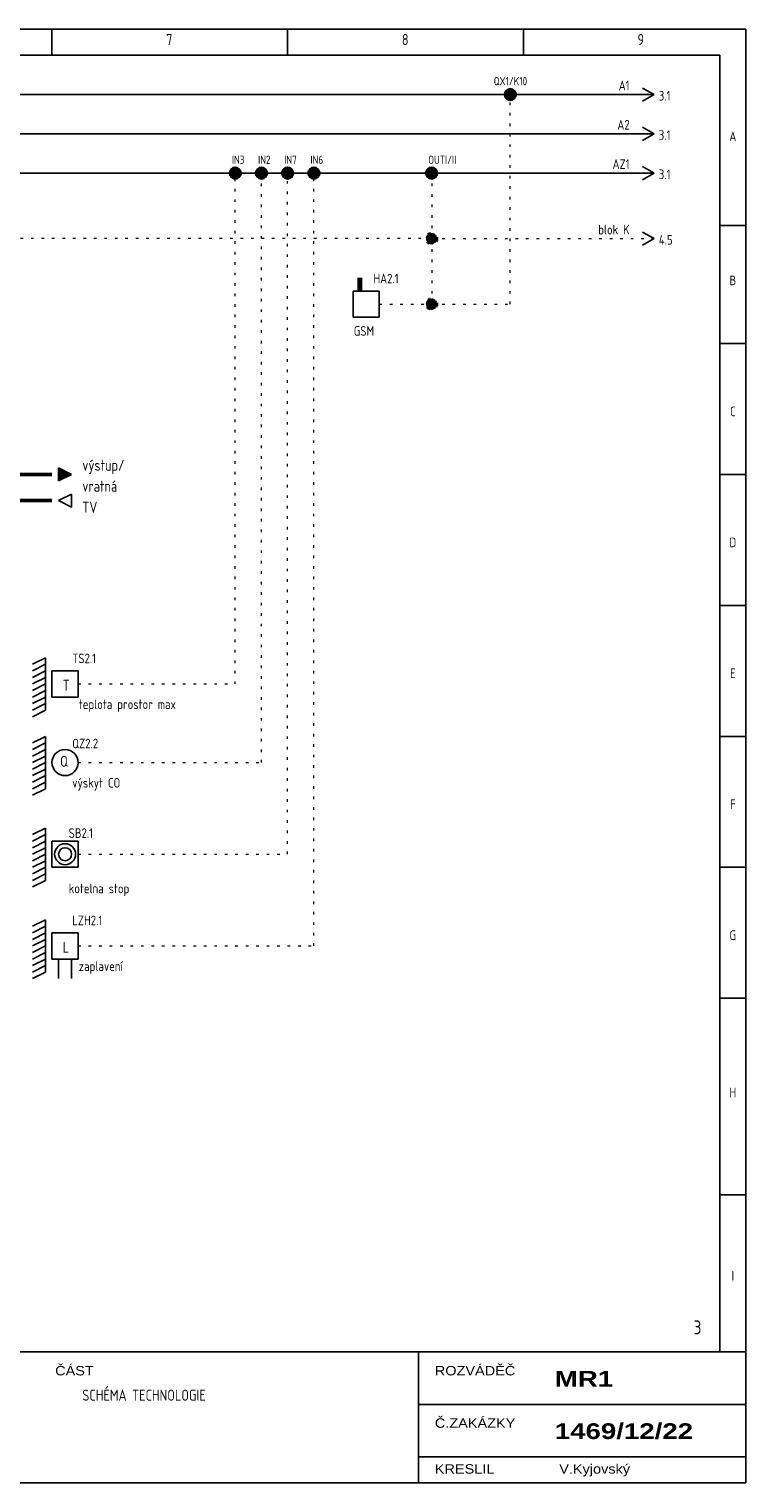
# Model space of a CAD drawing. Header units: millimetres. Extents: x 8 to 412, y 5 to 282.
# Tile 2 of 2: x 276 to 412, y 5 to 282. Entities that reach past the tile are written whole.
import ezdxf
from ezdxf.enums import TextEntityAlignment as Align

# ---------------------------------------------------------------- set-up
doc = ezdxf.new("R2010")
doc.units = ezdxf.units.MM
doc.linetypes.add('Caddy_Dot', pattern=[2, 0.5, -1.5])
doc.linetypes.add('Caddy_Solid', pattern=[0])
for name, color, linetype, lineweight in [('Caddy_1', 7, 'Caddy_Solid', 25), ('Caddy_2', 7, 'Caddy_Solid', 50), ('Caddy_4', 7, 'Caddy_Dot', 18), ('Caddy_436', 7, 'Caddy_Solid', 25)]:
    doc.layers.add(name, color=color, linetype=linetype, lineweight=lineweight)
doc.styles.add('Caddy_Arial', font='arial.ttf', dxfattribs={"width": 1.1})
doc.styles.add('Caddy_Arial Black', font='ariblk.ttf', dxfattribs={"width": 1.1})
doc.styles.add('Caddy_Vectorfont1p', font='isocp___.ttf', dxfattribs={"width": 0.9})
pattern_1 = [(28.64789, (0, 0), (-0.047942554, 0.087758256), []), (118.64789, (0, 0), (-0.087758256, -0.047942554), [])]

# ---------------------------------------------------------------- blocks, each defined once
blk = doc.blocks.new('D94AD022E86A')
at = {"layer": 'Caddy_1', "color": 7, "linetype": 'Caddy_Solid', "lineweight": 25}
for p, q in [((7.5, 282.5), (412.5, 282.5)), ((280, 282.5), (280, 277.5)), ((325, 282.5), (325, 277.5)), ((370, 282.5), (370, 277.5)), ((412.5, 5), (412.5, 282.5)), ((12.5, 277.5), (407.5, 277.5)), ((407.5, 277.5), (407.5, 30)), ((407.5, 245), (412.5, 245)), ((407.5, 222.5), (412.5, 222.5)), ((412.5, 222.5), (407.5, 222.5)), ((411.5, 222.5), (410.5, 222.5)), ((412.5, 197.5), (407.5, 197.5)), ((407.5, 197.5), (412.5, 197.5)), ((412.5, 172.5), (407.5, 172.5)), ((407.5, 172.5), (412.5, 172.5)), ((412.5, 147.5), (407.5, 147.5)), ((407.5, 147.5), (412.5, 147.5)), ((412.5, 122.5), (407.5, 122.5)), ((407.5, 122.5), (412.5, 122.5)), ((407.5, 97.5), (412.5, 97.5)), ((412.5, 60), (407.5, 60)), ((7.5, 30), (412.5, 30)), ((350, 30), (350, 5)), ((350, 20), (412.5, 20)), ((350, 10), (412.5, 10)), ((7.5, 5), (412.5, 5))]:
    blk.add_line(p, q, dxfattribs=at)
at = {"layer": 'Caddy_1', "color": 7, "lineweight": 25}
for s, height, style, width, p in [('7', 2.1, 'Caddy_Vectorfont1p', 0.9, (301.8, 279.45)), ('8', 2.1, 'Caddy_Vectorfont1p', 0.9, (346.8, 279.45)), ('9', 2.1, 'Caddy_Vectorfont1p', 0.9, (391.8, 279.45)), ('ČÁST', 1.8, 'Caddy_Arial', 1.1, (280.6, 25.52)), ('ROZVÁDĚČ', 1.8, 'Caddy_Arial', 1.1, (353.1, 25.52)), ('MR1', 3, 'Caddy_Arial Black', 1.1, (376, 23.38)), ('SCHÉMA TECHNOLOGIE', 2.1, 'Caddy_Vectorfont1p', 0.9, (285.8, 20.7)), ('Č.ZAKÁZKY', 1.8, 'Caddy_Arial', 1.1, (353.1, 15.52)), ('1469/12/22', 3, 'Caddy_Arial Black', 1.1, (376, 13.38)), ('KRESLIL', 1.8, 'Caddy_Arial', 1.1, (353.1, 6.77)), ('V.Kyjovský', 1.8, 'Caddy_Arial', 1.1, (376.85, 6.77))]:
    blk.add_text(s, height=height, dxfattribs=dict(at, style=style, width=width)).set_placement(p)
at = {"layer": 'Caddy_1', "color": 7, "lineweight": 25, "style": 'Caddy_Vectorfont1p', "width": 0.9}
for s, p in [('A', (410, 261.11)), ('B', (410, 233.61)), ('C', (410, 208.61)), ('D', (410, 183.61)), ('E', (410, 158.61)), ('F', (410, 133.61)), ('G', (410, 108.61)), ('H', (410, 78.61)), ('I', (410, 43.61))]:
    blk.add_text(s, height=1.84, dxfattribs=at).set_placement(p, align=Align.CENTER)
at = {"layer": 'Caddy_1', "color": 1, "lineweight": 25, "true_color": 0xff0000, "style": 'Caddy_Vectorfont1p', "width": 0.9}
blk.add_text('3', height=2.63, dxfattribs=at).set_placement((404, 33.38), align=Align.RIGHT)
blk = doc.blocks.new('381B9E165252')
at = {"layer": 'Caddy_1', "color": 7, "linetype": 'Caddy_Solid', "lineweight": 25}
for q in [(392.75, 271.25), (392.75, 268.75)]:
    blk.add_line((395, 270), q, dxfattribs=at)
at = {"layer": 'Caddy_1', "color": 7, "lineweight": 25, "style": 'Caddy_Vectorfont1p', "width": 0.9}
blk.add_text('3.1', height=1.838, dxfattribs=at).set_placement((395.87, 268.86))
blk.add_attdef('$TAG160010', text='', height=1.84, dxfattribs=at).set_placement((390.29, 270.81), align=Align.RIGHT)
blk = doc.blocks.new('E763C18DD5A3')
at = {"layer": 'Caddy_1', "color": 7, "linetype": 'Caddy_Solid', "lineweight": 25}
for q in [(392.75, 263.75), (392.75, 261.25)]:
    blk.add_line((395, 262.5), q, dxfattribs=at)
at = {"layer": 'Caddy_1', "color": 7, "lineweight": 25, "style": 'Caddy_Vectorfont1p', "width": 0.9}
blk.add_text('3.1', height=1.838, dxfattribs=at).set_placement((395.87, 261.36))
blk.add_attdef('$TAG160010', text='', height=1.84, dxfattribs=at).set_placement((390.29, 263.31), align=Align.RIGHT)
blk = doc.blocks.new('F45047C9F28D')
at = {"layer": 'Caddy_1'}
blk.add_hatch(color=7, dxfattribs=at).paths.add_polyline_path([(283.75, 197.5), (281.25, 196.25), (281.25, 198.75)])
at = {"layer": 'Caddy_1', "color": 7, "linetype": 'Caddy_Solid', "lineweight": 25}
for p, q in [((281.25, 196.25), (281.25, 198.75)), ((281.25, 198.75), (283.75, 197.5)), ((283.75, 197.5), (281.25, 196.25))]:
    blk.add_line(p, q, dxfattribs=at)
blk = doc.blocks.new('6EC952925A51')
at = {"layer": 'Caddy_1', "color": 7, "linetype": 'Caddy_Solid', "lineweight": 25}
for p, q in [((283.75, 193.75), (281.25, 192.5)), ((281.25, 192.5), (283.75, 191.25)), ((283.75, 191.25), (283.75, 193.75))]:
    blk.add_line(p, q, dxfattribs=at)
blk = doc.blocks.new('2275813590C5')
at = {"layer": 'Caddy_1', "color": 7, "linetype": 'Caddy_Solid', "lineweight": 25}
for p, q in [((280, 160), (285, 160)), ((280, 155), (280, 160)), ((285, 160), (285, 155)), ((285, 155), (280, 155))]:
    blk.add_line(p, q, dxfattribs=at)
blk = doc.blocks.new('F8929039C6B7')
at = {"layer": 'Caddy_1', "color": 7, "linetype": 'Caddy_Solid', "lineweight": 25}
for p, q in [((278.75, 162.5), (276.25, 161.25)), ((278.75, 161.25), (276.25, 160)), ((278.75, 162.5), (278.75, 152.5)), ((278.75, 160), (276.25, 158.75)), ((278.75, 158.75), (276.25, 157.5)), ((278.75, 157.5), (276.25, 156.25)), ((278.75, 156.25), (276.25, 155)), ((278.75, 155), (276.25, 153.75)), ((278.75, 153.75), (276.25, 152.5)), ((278.75, 152.5), (276.25, 151.25))]:
    blk.add_line(p, q, dxfattribs=at)
at = {"layer": 'Caddy_1'}
blk.add_blockref('2275813590C5', (0, 0, 1), dxfattribs=at)
at = {"layer": 'Caddy_1', "color": 7, "lineweight": 25, "style": 'Caddy_Vectorfont1p', "width": 0.9}
blk.add_text('T', height=2.1, dxfattribs=at).set_placement((282.05, 156.2))
for tag, p in [('$TAG160010', (283.87, 161.46)), ('$TAG160030', (285.12, 152.71))]:
    blk.add_attdef(tag, p, '', height=1.84, dxfattribs=at)
blk = doc.blocks.new('8FF4346F8E00')
at = {"layer": 'Caddy_1', "color": 7, "linetype": 'Caddy_Solid', "lineweight": 25}
for p, q in [((278.75, 147.5), (276.25, 146.25)), ((278.75, 147.5), (278.75, 137.5)), ((278.75, 146.25), (276.25, 145)), ((278.75, 145), (276.25, 143.75)), ((278.75, 143.75), (276.25, 142.5)), ((278.75, 142.5), (276.25, 141.25)), ((278.75, 141.25), (276.25, 140)), ((278.75, 140), (276.25, 138.75)), ((278.75, 138.75), (276.25, 137.5)), ((278.75, 137.5), (276.25, 136.25))]:
    blk.add_line(p, q, dxfattribs=at)
blk.add_circle((282.5, 142.5), 2.5, dxfattribs=at)
at = {"layer": 'Caddy_1', "color": 7, "lineweight": 25, "style": 'Caddy_Vectorfont1p', "width": 0.9}
blk.add_text('Q', height=2.1, dxfattribs=at).set_placement((281.55, 141.7))
for tag, p in [('$TAG160010', (283.87, 145.21)), ('$TAG160030', (283.87, 137.71))]:
    blk.add_attdef(tag, p, '', height=1.84, dxfattribs=at)
blk = doc.blocks.new('D9C6C7FBA69D')
at = {"layer": 'Caddy_1', "color": 7, "linetype": 'Caddy_Solid', "lineweight": 25}
for p, q in [((280, 127.5), (285, 127.5)), ((280, 122.5), (280, 127.5)), ((285, 127.5), (285, 122.5)), ((285, 122.5), (280, 122.5))]:
    blk.add_line(p, q, dxfattribs=at)
blk = doc.blocks.new('4F2E11906CCE')
at = {"layer": 'Caddy_1', "color": 7, "linetype": 'Caddy_Solid', "lineweight": 25}
for p, q in [((278.75, 130), (276.25, 128.75)), ((278.75, 128.75), (276.25, 127.5)), ((278.75, 130), (278.75, 120)), ((278.75, 127.5), (276.25, 126.25)), ((278.75, 126.25), (276.25, 125)), ((278.75, 125), (276.25, 123.75)), ((278.75, 123.75), (276.25, 122.5)), ((278.75, 122.5), (276.25, 121.25)), ((278.75, 121.25), (276.25, 120)), ((278.75, 120), (276.25, 118.75))]:
    blk.add_line(p, q, dxfattribs=at)
for radius in [2, 1.25]:
    blk.add_circle((282.5, 125), radius, dxfattribs=at)
at = {"layer": 'Caddy_1'}
blk.add_blockref('D9C6C7FBA69D', (0, 0, 1), dxfattribs=at)
at = {"layer": 'Caddy_1', "color": 7, "lineweight": 25, "style": 'Caddy_Vectorfont1p', "width": 0.9}
for tag, p in [('$TAG160010', (283.2, 128.11)), ('$TAG160030', (283.2, 117.55))]:
    blk.add_attdef(tag, p, '', height=1.84, dxfattribs=at)
blk = doc.blocks.new('AF36C2132B39')
at = {"layer": 'Caddy_1', "color": 7, "linetype": 'Caddy_Solid', "lineweight": 25}
for p, q in [((280, 110), (285, 110)), ((280, 105), (280, 110)), ((285, 110), (285, 105)), ((285, 105), (280, 105))]:
    blk.add_line(p, q, dxfattribs=at)
blk = doc.blocks.new('4BFE7181A1F7')
at = {"layer": 'Caddy_1', "color": 7, "linetype": 'Caddy_Solid', "lineweight": 25}
for p, q in [((278.75, 112.5), (276.25, 111.25)), ((278.75, 111.25), (276.25, 110)), ((278.75, 112.5), (278.75, 102.5)), ((278.75, 110), (276.25, 108.75)), ((278.75, 108.75), (276.25, 107.5)), ((278.75, 107.5), (276.25, 106.25)), ((278.75, 106.25), (276.25, 105)), ((278.75, 105), (276.25, 103.75)), ((278.75, 103.75), (276.25, 102.5)), ((281.25, 105), (281.25, 101.25)), ((283.75, 101.25), (283.75, 105)), ((278.75, 102.5), (276.25, 101.25))]:
    blk.add_line(p, q, dxfattribs=at)
at = {"layer": 'Caddy_1'}
blk.add_blockref('AF36C2132B39', (0, 0, 1), dxfattribs=at)
at = {"layer": 'Caddy_1', "color": 7, "lineweight": 25, "style": 'Caddy_Vectorfont1p', "width": 0.9}
blk.add_text('L', height=2.1, dxfattribs=at).set_placement((282.05, 106.2))
for tag, p in [('$TAG160010', (283.87, 111.46)), ('$TAG160030', (285.12, 102.71))]:
    blk.add_attdef(tag, p, '', height=1.84, dxfattribs=at)
blk = doc.blocks.new('77183AFD0707')
at = {"layer": 'Caddy_1', "color": 7, "linetype": 'Caddy_Solid', "lineweight": 25}
for q in [(392.75, 256.25), (392.75, 253.75)]:
    blk.add_line((395, 255), q, dxfattribs=at)
at = {"layer": 'Caddy_1', "color": 7, "lineweight": 25, "style": 'Caddy_Vectorfont1p', "width": 0.9}
blk.add_text('3.1', height=1.838, dxfattribs=at).set_placement((395.87, 253.86))
blk.add_attdef('$TAG160010', text='', height=1.84, dxfattribs=at).set_placement((390.29, 255.81), align=Align.RIGHT)
blk = doc.blocks.new('54987D730805')
at = {"layer": 'Caddy_1', "color": 7, "linetype": 'Caddy_Solid', "lineweight": 25}
for p, q in [((337.5, 232.5), (342.5, 232.5)), ((337.5, 227.5), (337.5, 232.5)), ((342.5, 232.5), (342.5, 227.5)), ((342.5, 227.5), (337.5, 227.5))]:
    blk.add_line(p, q, dxfattribs=at)
blk = doc.blocks.new('1E3D29CCB048')
at = {"layer": 'Caddy_1', "color": 7, "linetype": 'Caddy_Solid', "lineweight": 70}
blk.add_line((338.75, 232.5), (338.75, 235), dxfattribs=at)
at = {"layer": 'Caddy_1'}
blk.add_blockref('54987D730805', (0, 0, 1), dxfattribs=at)
at = {"layer": 'Caddy_1', "color": 7, "lineweight": 25, "style": 'Caddy_Vectorfont1p', "width": 0.9}
for tag, p in [('$TAG160010', (341.37, 233.96)), ('$TAG160030', (337.62, 223.96))]:
    blk.add_attdef(tag, p, '', height=1.84, dxfattribs=at)
blk = doc.blocks.new('794927F9C10E')
at = {"layer": 'Caddy_436', "color": 7, "linetype": 'Caddy_Solid', "lineweight": 25}
for q in [(392.75, 243.75), (392.75, 241.25)]:
    blk.add_line((395, 242.5), q, dxfattribs=at)
at = {"layer": 'Caddy_436', "color": 7, "lineweight": 25, "style": 'Caddy_Vectorfont1p', "width": 0.9}
blk.add_text('4.5', height=1.838, dxfattribs=at).set_placement((395.87, 241.36))
blk.add_attdef('$TAG160010', text='', height=1.84, dxfattribs=at).set_placement((390.29, 243.31), align=Align.RIGHT)

msp = doc.modelspace()

# ---------------------------------------------------------------- hatches: boundary and pattern name
at = {"layer": 'Caddy_1'}
h = msp.add_hatch(dxfattribs=at)
h.set_pattern_fill('_USER', scale=0.1, angle=28.6479, style=0, double=1, pattern_type=0)
h.set_pattern_definition(pattern_1)
edge = h.paths.add_edge_path(flags=0)
edge.add_arc((367.5, 270), 1, 0, 360)
h = msp.add_hatch(dxfattribs=at)
h.set_pattern_fill('_USER', scale=0.1, angle=28.6479, style=0, double=1, pattern_type=0)
h.set_pattern_definition(pattern_1)
edge = h.paths.add_edge_path(flags=0)
edge.add_arc((315, 255), 1, 0, 360)
h = msp.add_hatch(dxfattribs=at)
h.set_pattern_fill('_USER', scale=0.1, angle=28.6479, style=0, double=1, pattern_type=0)
h.set_pattern_definition(pattern_1)
edge = h.paths.add_edge_path(flags=0)
edge.add_arc((320, 255), 1, 0, 360)
h = msp.add_hatch(dxfattribs=at)
h.set_pattern_fill('_USER', scale=0.1, angle=28.6479, style=0, double=1, pattern_type=0)
h.set_pattern_definition(pattern_1)
edge = h.paths.add_edge_path(flags=0)
edge.add_arc((325, 255), 1, 0, 360)
h = msp.add_hatch(dxfattribs=at)
h.set_pattern_fill('_USER', scale=0.1, angle=28.6479, style=0, double=1, pattern_type=0)
h.set_pattern_definition(pattern_1)
edge = h.paths.add_edge_path(flags=0)
edge.add_arc((330, 255), 1, 0, 360)
h = msp.add_hatch(dxfattribs=at)
h.set_pattern_fill('_USER', scale=0.1, angle=28.6479, style=0, double=1, pattern_type=0)
h.set_pattern_definition(pattern_1)
edge = h.paths.add_edge_path(flags=0)
edge.add_arc((352.5, 255), 1, 0, 360)
at = {"layer": 'Caddy_4'}
h = msp.add_hatch(dxfattribs=at)
h.set_pattern_fill('_USER', scale=0.1, angle=28.6479, style=0, double=1, pattern_type=0)
h.set_pattern_definition(pattern_1)
edge = h.paths.add_edge_path(flags=0)
edge.add_arc((352.5, 242.5), 1, 0, 360)
h = msp.add_hatch(dxfattribs=at)
h.set_pattern_fill('_USER', scale=0.1, angle=28.6479, style=0, double=1, pattern_type=0)
h.set_pattern_definition(pattern_1)
edge = h.paths.add_edge_path(flags=0)
edge.add_arc((352.5, 230), 1, 0, 360)

# ---------------------------------------------------------------- linework, layer by layer
at = {"layer": 'Caddy_1', "color": 7, "linetype": 'Caddy_Solid', "lineweight": 25}
for p, q in [((220, 270), (367.5, 270)), ((367.5, 270), (395, 270)), ((90, 262.5), (395, 262.5)), ((145, 255), (315, 255)), ((315, 255), (320, 255)), ((320, 255), (325, 255)), ((325, 255), (330, 255)), ((330, 255), (352.5, 255)), ((352.5, 255), (395, 255))]:
    msp.add_line(p, q, dxfattribs=at)
at = {"layer": 'Caddy_1', "color": 7, "lineweight": 40}
for centre in [(367.5, 270), (315, 255), (320, 255), (325, 255), (330, 255), (352.5, 255)]:
    msp.add_circle(centre, 1, dxfattribs=at)
at = {"layer": 'Caddy_2', "color": 7, "linetype": 'Caddy_Solid', "lineweight": 50}
for p, q in [((40, 197.5), (280, 197.5)), ((280, 192.5), (195, 192.5))]:
    msp.add_line(p, q, dxfattribs=at)
at = {"layer": 'Caddy_4', "color": 7, "linetype": 'Caddy_Dot', "lineweight": 18}
for p, q in [((367.5, 230), (367.5, 270)), ((315, 157.5), (315, 255)), ((320, 142.5), (320, 255)), ((325, 125), (325, 255)), ((330, 107.5), (330, 255)), ((352.5, 255), (352.5, 242.5)), ((352.5, 242.5), (85, 242.5)), ((352.5, 242.5), (352.5, 230)), ((352.5, 242.5), (395, 242.5)), ((342.5, 230), (352.5, 230)), ((352.5, 230), (367.5, 230)), ((285, 157.5), (315, 157.5)), ((285, 142.5), (320, 142.5)), ((285, 125), (325, 125)), ((285, 107.5), (330, 107.5))]:
    msp.add_line(p, q, dxfattribs=at)
at = {"layer": 'Caddy_4', "color": 7, "lineweight": 40}
for centre in [(352.5, 242.5), (352.5, 230)]:
    msp.add_circle(centre, 1, dxfattribs=at)

# ---------------------------------------------------------------- block references
at = {"layer": 'Caddy_1'}
for name in ['D94AD022E86A', 'F45047C9F28D', '6EC952925A51']:
    msp.add_blockref(name, (0, 0, 1), dxfattribs=at)
ref = msp.add_blockref('381B9E165252', (0, 0, 1), dxfattribs=at)
ref.add_attrib('$TAG160010', 'A1', dxfattribs={"color": 7, "lineweight": 25, "height": 1.838, "style": 'Caddy_Vectorfont1p', "width": 0.9}).set_placement((390.29, 270.81), align=Align.RIGHT)
ref = msp.add_blockref('E763C18DD5A3', (0, 0, 1), dxfattribs=at)
ref.add_attrib('$TAG160010', 'A2', dxfattribs={"color": 7, "lineweight": 25, "height": 1.838, "style": 'Caddy_Vectorfont1p', "width": 0.9}).set_placement((390.29, 263.31), align=Align.RIGHT)
ref = msp.add_blockref('77183AFD0707', (0, 0, 1), dxfattribs=at)
ref.add_attrib('$TAG160010', 'AZ1', dxfattribs={"color": 7, "lineweight": 25, "height": 1.838, "style": 'Caddy_Vectorfont1p', "width": 0.9}).set_placement((390.29, 255.81), align=Align.RIGHT)
ref = msp.add_blockref('794927F9C10E', (0, 0, 1), dxfattribs=at)
ref.add_attrib('$TAG160010', 'blok K', dxfattribs={"layer": 'Caddy_436', "color": 7, "lineweight": 25, "height": 1.838, "style": 'Caddy_Vectorfont1p', "width": 0.9}).set_placement((390.29, 243.31), align=Align.RIGHT)
ref = msp.add_blockref('1E3D29CCB048', (0, 0, 1), dxfattribs=at)
ref.add_attrib('$TAG160010', 'HA2.1', (341.37, 233.96), dxfattribs={"color": 7, "lineweight": 25, "height": 1.838, "style": 'Caddy_Vectorfont1p', "width": 0.9})
ref.add_attrib('$TAG160030', 'GSM', (337.62, 223.96), dxfattribs={"color": 7, "lineweight": 25, "height": 1.838, "style": 'Caddy_Vectorfont1p', "width": 0.9})
ref = msp.add_blockref('F8929039C6B7', (0, 0, 1), dxfattribs=at)
ref.add_attrib('$TAG160010', 'TS2.1', (283.87, 161.46), dxfattribs={"color": 7, "lineweight": 25, "height": 1.838, "style": 'Caddy_Vectorfont1p', "width": 0.9})
ref.add_attrib('$TAG160030', 'teplota prostor max', (285.12, 152.71), dxfattribs={"color": 7, "lineweight": 25, "height": 1.8375, "style": 'Caddy_Vectorfont1p', "width": 0.9})
ref = msp.add_blockref('8FF4346F8E00', (0, 0, 1), dxfattribs=at)
ref.add_attrib('$TAG160010', 'QZ2.2', (283.87, 145.21), dxfattribs={"color": 7, "lineweight": 25, "height": 1.838, "style": 'Caddy_Vectorfont1p', "width": 0.9})
ref.add_attrib('$TAG160030', 'výskyt CO', (283.87, 137.71), dxfattribs={"color": 7, "lineweight": 25, "height": 1.838, "style": 'Caddy_Vectorfont1p', "width": 0.9})
ref = msp.add_blockref('4F2E11906CCE', (0, 0, 1), dxfattribs=at)
ref.add_attrib('$TAG160010', 'SB2.1', (283.2, 128.11), dxfattribs={"color": 7, "lineweight": 25, "height": 1.838, "style": 'Caddy_Vectorfont1p', "width": 0.9})
ref.add_attrib('$TAG160030', 'kotelna stop', (283.2, 117.55), dxfattribs={"color": 7, "lineweight": 25, "height": 1.8375, "style": 'Caddy_Vectorfont1p', "width": 0.9})
ref = msp.add_blockref('4BFE7181A1F7', (0, 0, 1), dxfattribs=at)
ref.add_attrib('$TAG160010', 'LZH2.1', (283.87, 111.46), dxfattribs={"color": 7, "lineweight": 25, "height": 1.838, "style": 'Caddy_Vectorfont1p', "width": 0.9})
ref.add_attrib('$TAG160030', 'zaplavení', (285.12, 102.71), dxfattribs={"color": 7, "lineweight": 25, "height": 1.838, "style": 'Caddy_Vectorfont1p', "width": 0.9})

# ---------------------------------------------------------------- texts
at = {"layer": 'Caddy_1', "color": 7, "lineweight": 25, "style": 'Caddy_Vectorfont1p', "width": 0.9}
for s, height, p in [('QX1/K10', 1.575, (364.35, 271.77)), ('OUTI/II', 1.575, (351.85, 256.77)), ('výstup/', 2.1, (285.8, 198.2)), ('vratná', 2.1, (285.8, 194.2)), ('TV', 2.1, (285.8, 190.2))]:
    msp.add_text(s, height=height, dxfattribs=at).set_placement(p)
at = {"layer": 'Caddy_4', "color": 7, "lineweight": 25, "style": 'Caddy_Vectorfont1p', "width": 0.9}
for s, p in [('IN3', (314.35, 256.77)), ('IN2', (319.35, 256.77)), ('IN7', (324.35, 256.77)), ('IN6', (329.35, 256.77))]:
    msp.add_text(s, height=1.575, dxfattribs=at).set_placement(p)

doc.saveas('drawing.dxf')
